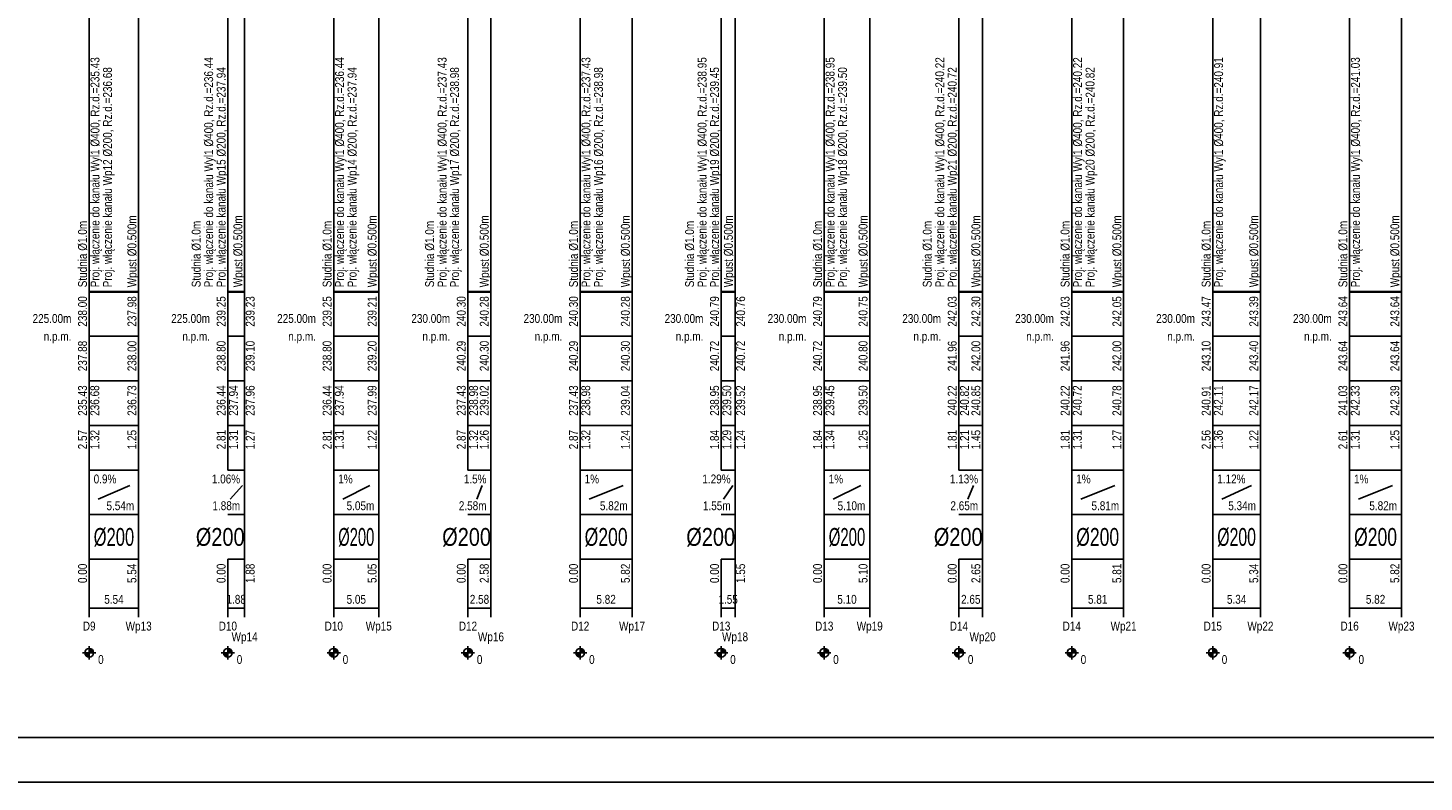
# Model space of a CAD drawing. Header units: metres. Extents: x 0 to 2625, y -705 to 306.
# Tile 29 of 34: x 1912 to 2225, y -10 to 159. Entities that reach past the tile are written whole.
import ezdxf
from ezdxf.enums import TextEntityAlignment as Align

# ---------------------------------------------------------------- set-up
doc = ezdxf.new("R2010")
doc.units = ezdxf.units.M
doc.header["$LTSCALE"] = 0.2
for name, color, linetype in [('Liczby', 7, 'CONTINUOUS'), ('Linie_tabeli', 7, 'CONTINUOUS'), ('Opis_PZ', 7, 'CONTINUOUS'), ('Opis_wl', 7, 'CONTINUOUS'), ('warstwa_nr_0', 8, 'CONTINUOUS')]:
    doc.layers.add(name, color=color, linetype=linetype)
doc.styles.get("Standard").update_dxf_attribs({"font": 'arial.ttf'})

msp = doc.modelspace()

# ---------------------------------------------------------------- linework, layer by layer
at = {"layer": 'Liczby'}
for p, q in [((1923.7607, 19), (1926.7607, 19)), ((1924.2631, 18.9302), (1926.2583, 19.0698)), ((1924.2704, 18.8608), (1926.251, 19.1392)), ((1924.2826, 18.7921), (1926.2388, 19.2079)), ((1924.2994, 18.7244), (1926.222, 19.2756)), ((1924.321, 18.658), (1926.2004, 19.342)), ((1924.3472, 18.5933), (1926.1742, 19.4067)), ((1924.3778, 18.5305), (1926.1436, 19.4695)), ((1924.4127, 18.4701), (1926.1087, 19.5299)), ((1924.4517, 18.4122), (1926.0697, 19.5878)), ((1924.4947, 18.3572), (1926.0267, 19.6428)), ((1924.5414, 18.3053), (1925.98, 19.6947)), ((1924.5916, 18.2569), (1925.9298, 19.7431)), ((1924.645, 18.212), (1925.8764, 19.788)), ((1924.7015, 18.171), (1925.8199, 19.829)), ((1924.7607, 18.134), (1925.7607, 19.866)), ((1924.8223, 18.1012), (1925.6991, 19.8988)), ((1924.8861, 18.0728), (1925.6353, 19.9272)), ((1924.9517, 18.0489), (1925.5697, 19.9511)), ((1925.0188, 18.0297), (1925.5026, 19.9703)), ((1925.0871, 18.0152), (1925.4343, 19.9848)), ((1925.1562, 18.0055), (1925.3652, 19.9945)), ((1925.2258, 18.0006), (1925.2956, 19.9994)), ((1925.2607, 20.5), (1925.2607, 17.5)), ((1954.8485, 19), (1957.8485, 19)), ((1955.3509, 18.9302), (1957.3461, 19.0698)), ((1955.3582, 18.8608), (1957.3388, 19.1392)), ((1955.3704, 18.7921), (1957.3266, 19.2079)), ((1955.3872, 18.7244), (1957.3098, 19.2756)), ((1955.4088, 18.658), (1957.2882, 19.342)), ((1955.435, 18.5933), (1957.262, 19.4067)), ((1955.4656, 18.5305), (1957.2314, 19.4695)), ((1955.5005, 18.4701), (1957.1965, 19.5299)), ((1955.5395, 18.4122), (1957.1575, 19.5878)), ((1955.5825, 18.3572), (1957.1145, 19.6428)), ((1955.6292, 18.3053), (1957.0678, 19.6947)), ((1955.6794, 18.2569), (1957.0176, 19.7431)), ((1955.7328, 18.212), (1956.9642, 19.788)), ((1955.7893, 18.171), (1956.9077, 19.829)), ((1955.8485, 18.134), (1956.8485, 19.866)), ((1955.9101, 18.1012), (1956.7869, 19.8988)), ((1955.9739, 18.0728), (1956.7231, 19.9272)), ((1956.0395, 18.0489), (1956.6575, 19.9511)), ((1956.1066, 18.0297), (1956.5904, 19.9703)), ((1956.1749, 18.0152), (1956.5221, 19.9848)), ((1956.244, 18.0055), (1956.453, 19.9945)), ((1956.3136, 18.0006), (1956.3834, 19.9994)), ((1956.3485, 20.5), (1956.3485, 17.5)), ((1978.6064, 19), (1981.6064, 19)), ((1979.1088, 18.9302), (1981.104, 19.0698)), ((1979.1161, 18.8608), (1981.0967, 19.1392)), ((1979.1283, 18.7921), (1981.0845, 19.2079)), ((1979.1451, 18.7244), (1981.0677, 19.2756)), ((1979.1667, 18.658), (1981.0461, 19.342)), ((1979.1929, 18.5933), (1981.0199, 19.4067)), ((1979.2235, 18.5305), (1980.9893, 19.4695)), ((1979.2584, 18.4701), (1980.9544, 19.5299)), ((1979.2974, 18.4122), (1980.9154, 19.5878)), ((1979.3404, 18.3572), (1980.8724, 19.6428)), ((1979.3871, 18.3053), (1980.8257, 19.6947)), ((1979.4373, 18.2569), (1980.7755, 19.7431)), ((1979.4907, 18.212), (1980.7221, 19.788)), ((1979.5472, 18.171), (1980.6656, 19.829)), ((1979.6064, 18.134), (1980.6064, 19.866)), ((1979.668, 18.1012), (1980.5448, 19.8988)), ((1979.7318, 18.0728), (1980.481, 19.9272)), ((1979.7974, 18.0489), (1980.4154, 19.9511)), ((1979.8645, 18.0297), (1980.3483, 19.9703)), ((1979.9328, 18.0152), (1980.28, 19.9848)), ((1980.0019, 18.0055), (1980.2109, 19.9945)), ((1980.0715, 18.0006), (1980.1413, 19.9994)), ((1980.1064, 20.5), (1980.1064, 17.5)), ((2008.6991, 19), (2011.6991, 19)), ((2009.2015, 18.9302), (2011.1967, 19.0698)), ((2009.2088, 18.8608), (2011.1894, 19.1392)), ((2009.221, 18.7921), (2011.1772, 19.2079)), ((2009.2378, 18.7244), (2011.1604, 19.2756)), ((2009.2594, 18.658), (2011.1388, 19.342)), ((2009.2856, 18.5933), (2011.1126, 19.4067)), ((2009.3162, 18.5305), (2011.082, 19.4695)), ((2009.3511, 18.4701), (2011.0471, 19.5299)), ((2009.3901, 18.4122), (2011.0081, 19.5878)), ((2009.4331, 18.3572), (2010.9651, 19.6428)), ((2009.4798, 18.3053), (2010.9184, 19.6947)), ((2009.53, 18.2569), (2010.8682, 19.7431)), ((2009.5834, 18.212), (2010.8148, 19.788)), ((2009.6399, 18.171), (2010.7583, 19.829)), ((2009.6991, 18.134), (2010.6991, 19.866)), ((2009.7607, 18.1012), (2010.6375, 19.8988)), ((2009.8245, 18.0728), (2010.5737, 19.9272)), ((2009.8901, 18.0489), (2010.5081, 19.9511)), ((2009.9572, 18.0297), (2010.441, 19.9703)), ((2010.0255, 18.0152), (2010.3727, 19.9848)), ((2010.0946, 18.0055), (2010.3036, 19.9945)), ((2010.1642, 18.0006), (2010.234, 19.9994)), ((2010.1991, 20.5), (2010.1991, 17.5)), ((2033.8619, 19), (2036.8619, 19)), ((2034.3643, 18.9302), (2036.3595, 19.0698)), ((2034.3716, 18.8608), (2036.3522, 19.1392)), ((2034.3838, 18.7921), (2036.34, 19.2079)), ((2034.4006, 18.7244), (2036.3232, 19.2756)), ((2034.4222, 18.658), (2036.3016, 19.342)), ((2034.4484, 18.5933), (2036.2754, 19.4067)), ((2034.479, 18.5305), (2036.2448, 19.4695)), ((2034.5139, 18.4701), (2036.2099, 19.5299)), ((2034.5529, 18.4122), (2036.1709, 19.5878)), ((2034.5959, 18.3572), (2036.1279, 19.6428)), ((2034.6426, 18.3053), (2036.0812, 19.6947)), ((2034.6928, 18.2569), (2036.031, 19.7431)), ((2034.7462, 18.212), (2035.9776, 19.788)), ((2034.8027, 18.171), (2035.9211, 19.829)), ((2034.8619, 18.134), (2035.8619, 19.866)), ((2034.9235, 18.1012), (2035.8003, 19.8988)), ((2034.9873, 18.0728), (2035.7365, 19.9272)), ((2035.0529, 18.0489), (2035.6709, 19.9511)), ((2035.12, 18.0297), (2035.6038, 19.9703)), ((2035.1883, 18.0152), (2035.5355, 19.9848)), ((2035.2574, 18.0055), (2035.4664, 19.9945)), ((2035.327, 18.0006), (2035.3968, 19.9994)), ((2035.3619, 20.5), (2035.3619, 17.5)), ((2065.4994, 19), (2068.4994, 19)), ((2066.0018, 18.9302), (2067.997, 19.0698)), ((2066.0091, 18.8608), (2067.9897, 19.1392)), ((2066.0213, 18.7921), (2067.9775, 19.2079)), ((2066.0381, 18.7244), (2067.9607, 19.2756)), ((2066.0597, 18.658), (2067.9391, 19.342)), ((2066.0859, 18.5933), (2067.9129, 19.4067)), ((2066.1165, 18.5305), (2067.8823, 19.4695)), ((2066.1514, 18.4701), (2067.8474, 19.5299)), ((2066.1904, 18.4122), (2067.8084, 19.5878)), ((2066.2334, 18.3572), (2067.7654, 19.6428)), ((2066.2801, 18.3053), (2067.7187, 19.6947)), ((2066.3303, 18.2569), (2067.6685, 19.7431)), ((2066.3837, 18.212), (2067.6151, 19.788)), ((2066.4402, 18.171), (2067.5586, 19.829)), ((2066.4994, 18.134), (2067.4994, 19.866)), ((2066.561, 18.1012), (2067.4378, 19.8988)), ((2066.6248, 18.0728), (2067.374, 19.9272)), ((2066.6904, 18.0489), (2067.3084, 19.9511)), ((2066.7575, 18.0297), (2067.2413, 19.9703)), ((2066.8258, 18.0152), (2067.173, 19.9848)), ((2066.8949, 18.0055), (2067.1039, 19.9945)), ((2066.9645, 18.0006), (2067.0343, 19.9994)), ((2066.9994, 20.5), (2066.9994, 17.5)), ((2088.6004, 19), (2091.6004, 19)), ((2089.1028, 18.9302), (2091.098, 19.0698)), ((2089.1101, 18.8608), (2091.0907, 19.1392)), ((2089.1223, 18.7921), (2091.0785, 19.2079)), ((2089.1391, 18.7244), (2091.0617, 19.2756)), ((2089.1607, 18.658), (2091.0401, 19.342)), ((2089.1869, 18.5933), (2091.0139, 19.4067)), ((2089.2175, 18.5305), (2090.9833, 19.4695)), ((2089.2524, 18.4701), (2090.9484, 19.5299)), ((2089.2914, 18.4122), (2090.9094, 19.5878)), ((2089.3344, 18.3572), (2090.8664, 19.6428)), ((2089.3811, 18.3053), (2090.8197, 19.6947)), ((2089.4313, 18.2569), (2090.7695, 19.7431)), ((2089.4847, 18.212), (2090.7161, 19.788)), ((2089.5412, 18.171), (2090.6596, 19.829)), ((2089.6004, 18.134), (2090.6004, 19.866)), ((2089.662, 18.1012), (2090.5388, 19.8988)), ((2089.7258, 18.0728), (2090.475, 19.9272)), ((2089.7914, 18.0489), (2090.4094, 19.9511)), ((2089.8585, 18.0297), (2090.3423, 19.9703)), ((2089.9268, 18.0152), (2090.274, 19.9848)), ((2089.9959, 18.0055), (2090.2049, 19.9945)), ((2090.0655, 18.0006), (2090.1353, 19.9994)), ((2090.1004, 20.5), (2090.1004, 17.5)), ((2118.7992, 19), (2121.7992, 19)), ((2119.3016, 18.9302), (2121.2968, 19.0698)), ((2119.3089, 18.8608), (2121.2895, 19.1392)), ((2119.3211, 18.7921), (2121.2773, 19.2079)), ((2119.3379, 18.7244), (2121.2605, 19.2756)), ((2119.3595, 18.658), (2121.2389, 19.342)), ((2119.3857, 18.5933), (2121.2127, 19.4067)), ((2119.4163, 18.5305), (2121.1821, 19.4695)), ((2119.4512, 18.4701), (2121.1472, 19.5299)), ((2119.4902, 18.4122), (2121.1082, 19.5878)), ((2119.5332, 18.3572), (2121.0652, 19.6428)), ((2119.5799, 18.3053), (2121.0185, 19.6947)), ((2119.6301, 18.2569), (2120.9683, 19.7431)), ((2119.6835, 18.212), (2120.9149, 19.788)), ((2119.74, 18.171), (2120.8584, 19.829)), ((2119.7992, 18.134), (2120.7992, 19.866)), ((2119.8608, 18.1012), (2120.7376, 19.8988)), ((2119.9246, 18.0728), (2120.6738, 19.9272)), ((2119.9902, 18.0489), (2120.6082, 19.9511)), ((2120.0573, 18.0297), (2120.5411, 19.9703)), ((2120.1256, 18.0152), (2120.4728, 19.9848)), ((2120.1947, 18.0055), (2120.4037, 19.9945)), ((2120.2643, 18.0006), (2120.3341, 19.9994)), ((2120.2992, 20.5), (2120.2992, 17.5)), ((2144.1058, 19), (2147.1058, 19)), ((2144.6082, 18.9302), (2146.6034, 19.0698)), ((2144.6155, 18.8608), (2146.5961, 19.1392)), ((2144.6277, 18.7921), (2146.5839, 19.2079)), ((2144.6445, 18.7244), (2146.5671, 19.2756)), ((2144.6661, 18.658), (2146.5455, 19.342)), ((2144.6923, 18.5933), (2146.5193, 19.4067)), ((2144.7229, 18.5305), (2146.4887, 19.4695)), ((2144.7578, 18.4701), (2146.4538, 19.5299)), ((2144.7968, 18.4122), (2146.4148, 19.5878)), ((2144.8398, 18.3572), (2146.3718, 19.6428)), ((2144.8865, 18.3053), (2146.3251, 19.6947)), ((2144.9367, 18.2569), (2146.2749, 19.7431)), ((2144.9901, 18.212), (2146.2215, 19.788)), ((2145.0466, 18.171), (2146.165, 19.829)), ((2145.1058, 18.134), (2146.1058, 19.866)), ((2145.1674, 18.1012), (2146.0442, 19.8988)), ((2145.2312, 18.0728), (2145.9804, 19.9272)), ((2145.2968, 18.0489), (2145.9148, 19.9511)), ((2145.3639, 18.0297), (2145.8477, 19.9703)), ((2145.4322, 18.0152), (2145.7794, 19.9848)), ((2145.5013, 18.0055), (2145.7103, 19.9945)), ((2145.5709, 18.0006), (2145.6407, 19.9994)), ((2145.6058, 20.5), (2145.6058, 17.5)), ((2175.7337, 19), (2178.7337, 19)), ((2176.2361, 18.9302), (2178.2313, 19.0698)), ((2176.2434, 18.8608), (2178.224, 19.1392)), ((2176.2556, 18.7921), (2178.2118, 19.2079)), ((2176.2724, 18.7244), (2178.195, 19.2756)), ((2176.294, 18.658), (2178.1734, 19.342)), ((2176.3202, 18.5933), (2178.1472, 19.4067)), ((2176.3508, 18.5305), (2178.1166, 19.4695)), ((2176.3857, 18.4701), (2178.0817, 19.5299)), ((2176.4247, 18.4122), (2178.0427, 19.5878)), ((2176.4677, 18.3572), (2177.9997, 19.6428)), ((2176.5144, 18.3053), (2177.953, 19.6947)), ((2176.5646, 18.2569), (2177.9028, 19.7431)), ((2176.618, 18.212), (2177.8494, 19.788)), ((2176.6745, 18.171), (2177.7929, 19.829)), ((2176.7337, 18.134), (2177.7337, 19.866)), ((2176.7953, 18.1012), (2177.6721, 19.8988)), ((2176.8591, 18.0728), (2177.6083, 19.9272)), ((2176.9247, 18.0489), (2177.5427, 19.9511)), ((2176.9918, 18.0297), (2177.4756, 19.9703)), ((2177.0601, 18.0152), (2177.4073, 19.9848)), ((2177.1292, 18.0055), (2177.3382, 19.9945)), ((2177.1988, 18.0006), (2177.2686, 19.9994)), ((2177.2337, 20.5), (2177.2337, 17.5)), ((2206.4127, 19), (2209.4127, 19)), ((2206.9151, 18.9302), (2208.9103, 19.0698)), ((2206.9224, 18.8608), (2208.903, 19.1392)), ((2206.9346, 18.7921), (2208.8908, 19.2079)), ((2206.9514, 18.7244), (2208.874, 19.2756)), ((2206.973, 18.658), (2208.8524, 19.342)), ((2206.9992, 18.5933), (2208.8262, 19.4067)), ((2207.0298, 18.5305), (2208.7956, 19.4695)), ((2207.0647, 18.4701), (2208.7607, 19.5299)), ((2207.1037, 18.4122), (2208.7217, 19.5878)), ((2207.1467, 18.3572), (2208.6787, 19.6428)), ((2207.1934, 18.3053), (2208.632, 19.6947)), ((2207.2436, 18.2569), (2208.5818, 19.7431)), ((2207.297, 18.212), (2208.5284, 19.788)), ((2207.3535, 18.171), (2208.4719, 19.829)), ((2207.4127, 18.134), (2208.4127, 19.866)), ((2207.4743, 18.1012), (2208.3511, 19.8988)), ((2207.5381, 18.0728), (2208.2873, 19.9272)), ((2207.6037, 18.0489), (2208.2217, 19.9511)), ((2207.6708, 18.0297), (2208.1546, 19.9703)), ((2207.7391, 18.0152), (2208.0863, 19.9848)), ((2207.8082, 18.0055), (2208.0172, 19.9945)), ((2207.8778, 18.0006), (2207.9476, 19.9994)), ((2207.9127, 20.5), (2207.9127, 17.5))]:
    msp.add_line(p, q, dxfattribs=at)
for centre in [(1925.2607, 19), (1956.3485, 19), (1980.1064, 19), (2010.1991, 19), (2035.3619, 19), (2066.9994, 19), (2090.1004, 19), (2120.2992, 19), (2145.6058, 19), (2177.2337, 19), (2207.9127, 19)]:
    msp.add_circle(centre, 1, dxfattribs=at)
at = {"layer": 'Linie_tabeli'}
for p, q in [((1925.2607, 100), (1925.2607, 90)), ((1925.2607, 100), (1925.2607, 29)), ((1936.3485, 100), (1936.3485, 90)), ((1936.3485, 100), (1936.3485, 29)), ((1956.3485, 100), (1956.3485, 90)), ((1956.3485, 100), (1956.3485, 60)), ((1960.1064, 100), (1960.1064, 90)), ((1960.1064, 100), (1960.1064, 29)), ((1980.1064, 100), (1980.1064, 90)), ((1980.1064, 100), (1980.1064, 29)), ((1990.1991, 100), (1990.1991, 90)), ((1990.1991, 100), (1990.1991, 29)), ((2010.1991, 100), (2010.1991, 90)), ((2010.1991, 100), (2010.1991, 60)), ((2015.3619, 100), (2015.3619, 90)), ((2015.3619, 100), (2015.3619, 29)), ((2035.3619, 100), (2035.3619, 90)), ((2035.3619, 100), (2035.3619, 29)), ((2046.9994, 100), (2046.9994, 90)), ((2046.9994, 100), (2046.9994, 29)), ((2066.9994, 100), (2066.9994, 90)), ((2066.9994, 100), (2066.9994, 60)), ((2070.1004, 100), (2070.1004, 90)), ((2070.1004, 100), (2070.1004, 29)), ((2090.1004, 100), (2090.1004, 90)), ((2090.1004, 100), (2090.1004, 29)), ((2100.2992, 100), (2100.2992, 90)), ((2100.2992, 100), (2100.2992, 29)), ((2120.2992, 100), (2120.2992, 90)), ((2120.2992, 100), (2120.2992, 60)), ((2125.6058, 100), (2125.6058, 90)), ((2125.6058, 100), (2125.6058, 29)), ((2145.6058, 100), (2145.6058, 90)), ((2145.6058, 100), (2145.6058, 29)), ((2157.2337, 100), (2157.2337, 90)), ((2157.2337, 100), (2157.2337, 29)), ((2177.2337, 100), (2177.2337, 90)), ((2177.2337, 100), (2177.2337, 29)), ((2187.9127, 100), (2187.9127, 90)), ((2187.9127, 100), (2187.9127, 29)), ((2207.9127, 100), (2207.9127, 90)), ((2207.9127, 100), (2207.9127, 29)), ((2219.5518, 100), (2219.5518, 90)), ((2219.5518, 100), (2219.5518, 29)), ((1925.2607, 90), (1936.3485, 90)), ((1925.2607, 90), (1925.2607, 60)), ((1936.3485, 90), (1936.3485, 60)), ((1956.3485, 90), (1960.1064, 90)), ((1956.3485, 90), (1956.3485, 60)), ((1960.1064, 90), (1960.1064, 60)), ((1980.1064, 90), (1990.1991, 90)), ((1980.1064, 90), (1980.1064, 60)), ((1990.1991, 90), (1990.1991, 60)), ((2010.1991, 90), (2015.3619, 90)), ((2010.1991, 90), (2010.1991, 60)), ((2015.3619, 90), (2015.3619, 60)), ((2035.3619, 90), (2046.9994, 90)), ((2035.3619, 90), (2035.3619, 60)), ((2046.9994, 90), (2046.9994, 60)), ((2066.9994, 90), (2070.1004, 90)), ((2066.9994, 90), (2066.9994, 60)), ((2070.1004, 90), (2070.1004, 60)), ((2090.1004, 90), (2100.2992, 90)), ((2090.1004, 90), (2090.1004, 60)), ((2100.2992, 90), (2100.2992, 60)), ((2120.2992, 90), (2125.6058, 90)), ((2120.2992, 90), (2120.2992, 60)), ((2125.6058, 90), (2125.6058, 60)), ((2145.6058, 90), (2157.2337, 90)), ((2145.6058, 90), (2145.6058, 60)), ((2157.2337, 90), (2157.2337, 60)), ((2177.2337, 90), (2187.9127, 90)), ((2177.2337, 90), (2177.2337, 60)), ((2187.9127, 90), (2187.9127, 60)), ((2207.9127, 90), (2219.5518, 90)), ((2207.9127, 90), (2207.9127, 60)), ((2219.5518, 90), (2219.5518, 60)), ((1925.2607, 80), (1936.3485, 80)), ((1956.3485, 80), (1960.1064, 80)), ((1980.1064, 80), (1990.1991, 80)), ((2010.1991, 80), (2015.3619, 80)), ((2035.3619, 80), (2046.9994, 80)), ((2066.9994, 80), (2070.1004, 80)), ((2090.1004, 80), (2100.2992, 80)), ((2120.2992, 80), (2125.6058, 80)), ((2145.6058, 80), (2157.2337, 80)), ((2177.2337, 80), (2187.9127, 80)), ((2207.9127, 80), (2219.5518, 80)), ((1925.2607, 70), (1936.3485, 70)), ((1956.3485, 70), (1960.1064, 70)), ((1980.1064, 70), (1990.1991, 70)), ((2010.1991, 70), (2015.3619, 70)), ((2035.3619, 70), (2046.9994, 70)), ((2066.9994, 70), (2070.1004, 70)), ((2090.1004, 70), (2100.2992, 70)), ((2120.2992, 70), (2125.6058, 70)), ((2145.6058, 70), (2157.2337, 70)), ((2177.2337, 70), (2187.9127, 70)), ((2207.9127, 70), (2219.5518, 70)), ((1925.2607, 60), (1936.3485, 60)), ((1925.2607, 60), (1925.2607, 50)), ((1936.3485, 60), (1936.3485, 50)), ((1956.3485, 60), (1960.1064, 60)), ((1980.1064, 60), (1990.1991, 60)), ((1980.1064, 60), (1980.1064, 50)), ((1990.1991, 60), (1990.1991, 50)), ((2010.1991, 60), (2015.3619, 60)), ((2035.3619, 60), (2046.9994, 60)), ((2035.3619, 60), (2035.3619, 50)), ((2046.9994, 60), (2046.9994, 50)), ((2066.9994, 60), (2070.1004, 60)), ((2090.1004, 60), (2100.2992, 60)), ((2090.1004, 60), (2090.1004, 50)), ((2100.2992, 60), (2100.2992, 50)), ((2120.2992, 60), (2125.6058, 60)), ((2145.6058, 60), (2157.2337, 60)), ((2145.6058, 60), (2145.6058, 50)), ((2157.2337, 60), (2157.2337, 50)), ((2177.2337, 60), (2187.9127, 60)), ((2177.2337, 60), (2177.2337, 50)), ((2187.9127, 60), (2187.9127, 50)), ((2207.9127, 60), (2219.5518, 60)), ((2207.9127, 60), (2207.9127, 50)), ((2219.5518, 60), (2219.5518, 50)), ((1927.2607, 53.5), (1934.3485, 56.5)), ((1956.8485, 53.5), (1959.6064, 56.5)), ((1982.1064, 53.5), (1988.1991, 56.5)), ((2012.1991, 53.5), (2013.3619, 56.5)), ((2037.3619, 53.5), (2044.9994, 56.5)), ((2067.4994, 53.5), (2069.6004, 56.5)), ((2092.1004, 53.5), (2098.2992, 56.5)), ((2122.2992, 53.5), (2123.6058, 56.5)), ((2147.6058, 53.5), (2155.2337, 56.5)), ((2179.2337, 53.5), (2185.9127, 56.5)), ((2209.9127, 53.5), (2217.5518, 56.5)), ((1925.2607, 50), (1936.3485, 50)), ((1936.3485, 50), (1936.3485, 40)), ((1956.3485, 50), (1960.1064, 50)), ((1960.1064, 50), (1960.1064, 40)), ((1980.1064, 50), (1990.1991, 50)), ((1990.1991, 50), (1990.1991, 40)), ((2010.1991, 50), (2015.3619, 50)), ((2015.3619, 50), (2015.3619, 40)), ((2035.3619, 50), (2046.9994, 50)), ((2046.9994, 50), (2046.9994, 40)), ((2066.9994, 50), (2070.1004, 50)), ((2070.1004, 50), (2070.1004, 40)), ((2090.1004, 50), (2100.2992, 50)), ((2100.2992, 50), (2100.2992, 40)), ((2120.2992, 50), (2125.6058, 50)), ((2125.6058, 50), (2125.6058, 40)), ((2145.6058, 50), (2157.2337, 50)), ((2157.2337, 50), (2157.2337, 40)), ((2177.2337, 50), (2187.9127, 50)), ((2187.9127, 50), (2187.9127, 40)), ((2207.9127, 50), (2219.5518, 50)), ((2219.5518, 50), (2219.5518, 40)), ((1925.2607, 40), (1936.3485, 40)), ((1925.2607, 40), (1925.2607, 27)), ((1936.3485, 40), (1936.3485, 27)), ((1956.3485, 40), (1960.1064, 40)), ((1956.3485, 40), (1956.3485, 27)), ((1956.3485, 40), (1956.3485, 29)), ((1960.1064, 40), (1960.1064, 27)), ((1980.1064, 40), (1990.1991, 40)), ((1980.1064, 40), (1980.1064, 27)), ((1990.1991, 40), (1990.1991, 27)), ((2010.1991, 40), (2015.3619, 40)), ((2010.1991, 40), (2010.1991, 27)), ((2010.1991, 40), (2010.1991, 29)), ((2015.3619, 40), (2015.3619, 27)), ((2035.3619, 40), (2046.9994, 40)), ((2035.3619, 40), (2035.3619, 27)), ((2046.9994, 40), (2046.9994, 27)), ((2066.9994, 40), (2070.1004, 40)), ((2066.9994, 40), (2066.9994, 27)), ((2066.9994, 40), (2066.9994, 29)), ((2070.1004, 40), (2070.1004, 27)), ((2090.1004, 40), (2100.2992, 40)), ((2090.1004, 40), (2090.1004, 27)), ((2100.2992, 40), (2100.2992, 27)), ((2120.2992, 40), (2125.6058, 40)), ((2120.2992, 40), (2120.2992, 27)), ((2120.2992, 40), (2120.2992, 29)), ((2125.6058, 40), (2125.6058, 27)), ((2145.6058, 40), (2157.2337, 40)), ((2145.6058, 40), (2145.6058, 27)), ((2157.2337, 40), (2157.2337, 27)), ((2177.2337, 40), (2187.9127, 40)), ((2177.2337, 40), (2177.2337, 27)), ((2187.9127, 40), (2187.9127, 27)), ((2207.9127, 40), (2219.5518, 40)), ((2207.9127, 40), (2207.9127, 27)), ((2219.5518, 40), (2219.5518, 27)), ((1925.2607, 29), (1936.3485, 29)), ((1956.3485, 29), (1960.1064, 29)), ((1980.1064, 29), (1990.1991, 29)), ((2010.1991, 29), (2015.3619, 29)), ((2035.3619, 29), (2046.9994, 29)), ((2066.9994, 29), (2070.1004, 29)), ((2090.1004, 29), (2100.2992, 29)), ((2120.2992, 29), (2125.6058, 29)), ((2145.6058, 29), (2157.2337, 29)), ((2177.2337, 29), (2187.9127, 29)), ((2207.9127, 29), (2219.5518, 29))]:
    msp.add_line(p, q, dxfattribs=at)
msp.add_lwpolyline([(30, 0), (2615.2962, 0), (2615.2962, 277), (30, 277)], close=True, dxfattribs=at)
for points in [[(1960.1064, 100), (1960.1064, 220.625)], [(1990.1991, 100), (1990.1991, 220.9304)], [(1956.3485, 100), (1956.3485, 213.3008)], [(1980.1064, 100), (1980.1064, 213.3008)], [(2219.5518, 100), (2219.5518, 214.8578)], [(2187.9127, 100), (2187.9127, 212.7465)], [(1936.3485, 100), (1936.3485, 208.2609)], [(2177.2337, 100), (2177.2337, 208.0735)], [(2207.9127, 100), (2207.9127, 209.2259)], [(1925.2607, 100), (1925.2607, 203.1369)], [(2120.2992, 100), (2120.2992, 201.1195)], [(2145.6058, 100), (2145.6058, 201.1195)], [(2125.6058, 100), (2125.6058, 199.5373)], [(2157.2337, 100), (2157.2337, 198.8189)], [(2066.9994, 100), (2066.9994, 188.3278)], [(2090.1004, 100), (2090.1004, 188.3278)], [(2070.1004, 100), (2070.1004, 186.1528)], [(2100.2992, 100), (2100.2992, 185.9628)], [(2015.3619, 100), (2015.3619, 181.1652)], [(2046.9994, 100), (2046.9994, 181.3598)], [(2010.1991, 100), (2010.1991, 173.1529)], [(2035.3619, 100), (2035.3619, 173.1529)]]:
    msp.add_lwpolyline(points, dxfattribs=at)
for points in [[(1925.2607, 100, 0.5, 0.5, 0), (1936.3485, 100, 0.5, 0.5, 0)], [(1956.3485, 100, 0.5, 0.5, 0), (1960.1064, 100, 0.5, 0.5, 0)], [(1980.1064, 100, 0.5, 0.5, 0), (1990.1991, 100, 0.5, 0.5, 0)], [(2010.1991, 100, 0.5, 0.5, 0), (2015.3619, 100, 0.5, 0.5, 0)], [(2035.3619, 100, 0.5, 0.5, 0), (2046.9994, 100, 0.5, 0.5, 0)], [(2066.9994, 100, 0.5, 0.5, 0), (2070.1004, 100, 0.5, 0.5, 0)], [(2090.1004, 100, 0.5, 0.5, 0), (2100.2992, 100, 0.5, 0.5, 0)], [(2120.2992, 100, 0.5, 0.5, 0), (2125.6058, 100, 0.5, 0.5, 0)], [(2145.6058, 100, 0.5, 0.5, 0), (2157.2337, 100, 0.5, 0.5, 0)], [(2177.2337, 100, 0.5, 0.5, 0), (2187.9127, 100, 0.5, 0.5, 0)], [(2207.9127, 100, 0.5, 0.5, 0), (2219.5518, 100, 0.5, 0.5, 0)]]:
    msp.add_lwpolyline(points, format="xyseb", dxfattribs=at)
at = {"layer": 'warstwa_nr_0'}
msp.add_lwpolyline([(0, -10), (2625.2962, -10), (2625.2962, 287), (0, 287)], close=True, dxfattribs=at)

# ---------------------------------------------------------------- texts
at = {"layer": 'Liczby', "width": 0.8}
for s, p in [('238.00', (1924.7607, 99)), ('237.98', (1935.8485, 99)), ('239.25', (1955.8485, 99)), ('239.23', (1962.3564, 99)), ('239.25', (1979.6064, 99)), ('239.21', (1989.6991, 99)), ('240.30', (2009.6991, 99)), ('240.28', (2014.8619, 99)), ('240.30', (2034.8619, 99)), ('240.28', (2046.4994, 99)), ('240.79', (2066.4994, 99)), ('240.76', (2072.3504, 99)), ('240.79', (2089.6004, 99)), ('240.75', (2099.7992, 99)), ('242.03', (2119.7992, 99)), ('242.30', (2125.1058, 99)), ('242.03', (2145.1058, 99)), ('242.05', (2156.7337, 99)), ('243.47', (2176.7337, 99)), ('243.39', (2187.4127, 99)), ('243.64', (2207.4127, 99)), ('243.64', (2219.0518, 99)), ('237.88', (1924.7607, 89)), ('238.00', (1935.8485, 89)), ('238.80', (1955.8485, 89)), ('239.10', (1962.3564, 89)), ('238.80', (1979.6064, 89)), ('239.20', (1989.6991, 89)), ('240.29', (2009.6991, 89)), ('240.30', (2014.8619, 89)), ('240.29', (2034.8619, 89)), ('240.30', (2046.4994, 89)), ('240.72', (2066.4994, 89)), ('240.72', (2072.3504, 89)), ('240.72', (2089.6004, 89)), ('240.80', (2099.7992, 89)), ('241.96', (2119.7992, 89)), ('242.00', (2125.1058, 89)), ('241.96', (2145.1058, 89)), ('242.00', (2156.7337, 89)), ('243.10', (2176.7337, 89)), ('243.40', (2187.4127, 89)), ('243.64', (2207.4127, 89)), ('243.64', (2219.0518, 89)), ('235.43', (1924.7607, 79)), ('236.68', (1927.5107, 79)), ('236.73', (1935.8485, 79)), ('236.44', (1955.8485, 79)), ('237.94', (1958.5985, 79)), ('237.96', (1962.3564, 79)), ('236.44', (1979.6064, 79)), ('237.94', (1982.3564, 79)), ('237.99', (1989.6991, 79)), ('237.43', (2009.6991, 79)), ('238.98', (2012.4491, 79)), ('239.02', (2014.8619, 79)), ('237.43', (2034.8619, 79)), ('238.98', (2037.6119, 79)), ('239.04', (2046.4994, 79)), ('238.95', (2066.4994, 79)), ('239.50', (2069.2494, 79)), ('239.52', (2072.3504, 79)), ('238.95', (2089.6004, 79)), ('239.45', (2092.3504, 79)), ('239.50', (2099.7992, 79)), ('240.22', (2119.7992, 79)), ('240.82', (2122.5492, 79)), ('240.85', (2125.1058, 79)), ('240.22', (2145.1058, 79)), ('240.72', (2147.8558, 79)), ('240.78', (2156.7337, 79)), ('240.91', (2176.7337, 79)), ('242.11', (2179.4837, 79)), ('242.17', (2187.4127, 79)), ('241.03', (2207.4127, 79)), ('242.33', (2210.1627, 79)), ('242.39', (2219.0518, 79)), ('2.57', (1924.7607, 69)), ('1.32', (1927.5107, 69)), ('1.25', (1935.8485, 69)), ('1.27', (1962.3564, 69)), ('1.22', (1989.6991, 69)), ('2.87', (2009.6991, 69)), ('1.32', (2012.4491, 69)), ('1.26', (2014.8619, 69)), ('2.87', (2034.8619, 69)), ('1.32', (2037.6119, 69)), ('1.24', (2046.4994, 69)), ('1.84', (2066.4994, 69)), ('1.29', (2069.2494, 69)), ('1.24', (2072.3504, 69)), ('1.84', (2089.6004, 69)), ('1.34', (2092.3504, 69)), ('1.25', (2099.7992, 69)), ('1.45', (2125.1058, 69)), ('1.27', (2156.7337, 69)), ('2.56', (2176.7337, 69)), ('1.36', (2179.4837, 69)), ('1.22', (2187.4127, 69)), ('1.25', (2219.0518, 69)), ('2.81', (1955.8485, 69)), ('1.31', (1958.5985, 69)), ('2.81', (1979.6064, 69)), ('1.31', (1982.3564, 69)), ('1.81', (2119.7992, 69)), ('1.21', (2122.5492, 69)), ('1.81', (2145.1058, 69)), ('1.31', (2147.8558, 69)), ('2.61', (2207.4127, 69)), ('1.31', (2210.1627, 69)), ('0.00', (1924.7607, 39)), ('5.54', (1935.8485, 39)), ('0.00', (1955.8485, 39)), ('1.88', (1962.3564, 39)), ('0.00', (1979.6064, 39)), ('5.05', (1989.6991, 39)), ('0.00', (2009.6991, 39)), ('2.58', (2014.8619, 39)), ('0.00', (2034.8619, 39)), ('5.82', (2046.4994, 39)), ('0.00', (2066.4994, 39)), ('1.55', (2072.3504, 39)), ('0.00', (2089.6004, 39)), ('5.10', (2099.7992, 39)), ('0.00', (2119.7992, 39)), ('2.65', (2125.1058, 39)), ('0.00', (2145.1058, 39)), ('5.81', (2156.7337, 39)), ('0.00', (2176.7337, 39)), ('5.34', (2187.4127, 39)), ('0.00', (2207.4127, 39)), ('5.82', (2219.0518, 39))]:
    msp.add_text(s, height=2, rotation=90, dxfattribs=at).set_placement(p, align=Align.RIGHT)
for s, p in [('0.9%', (1926.2607, 57)), ('1%', (1981.1064, 57)), ('1%', (2036.3619, 57)), ('1%', (2091.1004, 57)), ('1%', (2146.6058, 57)), ('1.12%', (2178.2337, 57)), ('1%', (2208.9127, 57)), ('0', (1927.2607, 16.5)), ('0', (1958.3485, 16.5)), ('0', (1982.1064, 16.5)), ('0', (2012.1991, 16.5)), ('0', (2037.3619, 16.5)), ('0', (2068.9994, 16.5)), ('0', (2092.1004, 16.5)), ('0', (2122.2992, 16.5)), ('0', (2147.6058, 16.5)), ('0', (2179.2337, 16.5)), ('0', (2209.9127, 16.5))]:
    msp.add_text(s, height=2, dxfattribs=at).set_placement(p)
for s, height, p in [('1.06%', 2, (1959.1064, 57)), ('1.5%', 2, (2014.3619, 57)), ('1.29%', 2, (2069.1004, 57)), ('1.13%', 2, (2124.6058, 57)), ('5.54m', 2, (1935.3485, 51)), ('1.88m', 2, (1959.1064, 51)), ('5.05m', 2, (1989.1991, 51)), ('2.58m', 2, (2014.3619, 51)), ('5.82m', 2, (2045.9994, 51)), ('1.55m', 2, (2069.1004, 51)), ('5.10m', 2, (2099.2992, 51)), ('2.65m', 2, (2124.6058, 51)), ('5.81m', 2, (2156.2337, 51)), ('5.34m', 2, (2186.9127, 51)), ('5.82m', 2, (2218.5518, 51)), ('%%C200', 4, (1960.1064, 43)), ('%%C200', 4, (2015.3619, 43)), ('%%C200', 4, (2070.1004, 43)), ('%%C200', 4, (2125.6058, 43))]:
    msp.add_text(s, height=height, dxfattribs=at).set_placement(p, align=Align.RIGHT)
at = {"layer": 'Liczby'}
for width, p, p2 in [(0.664806, (1926.2607, 43), (1935.3485, 43)), (0.592011, (1981.1064, 43), (1989.1991, 43)), (0.705019, (2036.3619, 43), (2045.9994, 43)), (0.599772, (2091.1004, 43), (2099.2992, 43)), (0.704316, (2146.6058, 43), (2156.2337, 43)), (0.634901, (2178.2337, 43), (2186.9127, 43)), (0.705136, (2208.9127, 43), (2218.5518, 43))]:
    msp.add_text('%%C200', height=4, dxfattribs=dict(at, width=width)).set_placement(p, p2, align=Align.FIT)
at = {"layer": 'Liczby', "width": 0.8}
for s, p in [('5.54', (1930.8046, 30)), ('1.88', (1958.2274, 30)), ('5.05', (1985.1527, 30)), ('2.58', (2012.7805, 30)), ('5.82', (2041.1806, 30)), ('1.55', (2068.5499, 30)), ('5.10', (2095.1998, 30)), ('2.65', (2122.9525, 30)), ('5.81', (2151.4197, 30)), ('5.34', (2182.5732, 30)), ('5.82', (2213.7322, 30)), ('D9', (1925.2607, 24)), ('Wp13', (1936.3485, 24)), ('D10', (1956.3485, 24)), ('D10', (1980.1064, 24)), ('Wp15', (1990.1991, 24)), ('D12', (2010.1991, 24)), ('D12', (2035.3619, 24)), ('Wp17', (2046.9994, 24)), ('D13', (2066.9994, 24)), ('D13', (2090.1004, 24)), ('Wp19', (2100.2992, 24)), ('D14', (2120.2992, 24)), ('D14', (2145.6058, 24)), ('Wp21', (2157.2337, 24)), ('D15', (2177.2337, 24)), ('Wp22', (2187.9127, 24)), ('D16', (2207.9127, 24)), ('Wp23', (2219.5518, 24)), ('Wp14', (1960.1064, 21.6)), ('Wp16', (2015.3619, 21.6)), ('Wp18', (2070.1004, 21.6)), ('Wp20', (2125.6058, 21.6))]:
    msp.add_text(s, height=2, dxfattribs=at).set_placement(p, align=Align.CENTER)
at = {"layer": 'Linie_tabeli', "width": 0.8}
for s, p in [('225.00m', (1921.2607, 93)), ('225.00m', (1952.3485, 93)), ('225.00m', (1976.1064, 93)), ('230.00m', (2006.1991, 93)), ('230.00m', (2031.3619, 93)), ('230.00m', (2062.9994, 93)), ('230.00m', (2086.1004, 93)), ('230.00m', (2116.2992, 93)), ('230.00m', (2141.6058, 93)), ('230.00m', (2173.2337, 93)), ('230.00m', (2203.9127, 93)), ('n.p.m.', (1921.2607, 89)), ('n.p.m.', (1952.3485, 89)), ('n.p.m.', (1976.1064, 89)), ('n.p.m.', (2006.1991, 89)), ('n.p.m.', (2031.3619, 89)), ('n.p.m.', (2062.9994, 89)), ('n.p.m.', (2086.1004, 89)), ('n.p.m.', (2116.2992, 89)), ('n.p.m.', (2141.6058, 89)), ('n.p.m.', (2173.2337, 89)), ('n.p.m.', (2203.9127, 89))]:
    msp.add_text(s, height=2, dxfattribs=at).set_placement(p, align=Align.RIGHT)
at = {"layer": 'Opis_PZ', "width": 0.8}
for s, p in [('Studnia %%C1.0m', (1924.7607, 101)), ('Wpust %%C0.500m', (1935.8485, 101)), ('Studnia %%C1.0m', (1950.2485, 101)), ('Wpust %%C0.500m', (1959.6064, 101)), ('Studnia %%C1.0m', (1979.6064, 101)), ('Wpust %%C0.500m', (1989.6991, 101)), ('Studnia %%C1.0m', (2002.5991, 101)), ('Wpust %%C0.500m', (2014.8619, 101)), ('Studnia %%C1.0m', (2034.8619, 101)), ('Wpust %%C0.500m', (2046.4994, 101)), ('Studnia %%C1.0m', (2060.8994, 101)), ('Wpust %%C0.500m', (2069.6004, 101)), ('Studnia %%C1.0m', (2089.6004, 101)), ('Wpust %%C0.500m', (2099.7992, 101)), ('Studnia %%C1.0m', (2114.1992, 101)), ('Wpust %%C0.500m', (2125.1058, 101)), ('Studnia %%C1.0m', (2145.1058, 101)), ('Wpust %%C0.500m', (2156.7337, 101)), ('Studnia %%C1.0m', (2176.7337, 101)), ('Wpust %%C0.500m', (2187.4127, 101)), ('Studnia %%C1.0m', (2207.4127, 101)), ('Wpust %%C0.500m', (2219.0518, 101))]:
    msp.add_text(s, height=2, rotation=90, dxfattribs=at).set_placement(p)
at = {"layer": 'Opis_wl', "width": 0.8}
for s, p in [('Proj. włączenie do kanału Wyl1 %%C400, Rz.d.=235.43', (1927.5607, 101)), ('Proj. włączenie kanału Wp12 %%C200, Rz.d.=236.68', (1930.3607, 101)), ('Proj. włączenie do kanału Wyl1 %%C400, Rz.d.=236.44', (1953.0485, 101)), ('Proj. włączenie kanału Wp15 %%C200, Rz.d.=237.94', (1955.8485, 101)), ('Proj. włączenie do kanału Wyl1 %%C400, Rz.d.=236.44', (1982.4064, 101)), ('Proj. włączenie kanału Wp14 %%C200, Rz.d.=237.94', (1985.2064, 101)), ('Proj. włączenie do kanału Wyl1 %%C400, Rz.d.=237.43', (2005.3991, 101)), ('Proj. włączenie kanału Wp17 %%C200, Rz.d.=238.98', (2008.1991, 101)), ('Proj. włączenie do kanału Wyl1 %%C400, Rz.d.=237.43', (2037.6619, 101)), ('Proj. włączenie kanału Wp16 %%C200, Rz.d.=238.98', (2040.4619, 101)), ('Proj. włączenie do kanału Wyl1 %%C400, Rz.d.=238.95', (2063.6994, 101)), ('Proj. włączenie kanału Wp19 %%C200, Rz.d.=239.45', (2066.4994, 101)), ('Proj. włączenie do kanału Wyl1 %%C400, Rz.d.=238.95', (2092.4004, 101)), ('Proj. włączenie kanału Wp18 %%C200, Rz.d.=239.50', (2095.2004, 101)), ('Proj. włączenie do kanału Wyl1 %%C400, Rz.d.=240.22', (2116.9992, 101)), ('Proj. włączenie kanału Wp21 %%C200, Rz.d.=240.72', (2119.7992, 101)), ('Proj. włączenie do kanału Wyl1 %%C400, Rz.d.=240.22', (2147.9058, 101)), ('Proj. włączenie kanału Wp20 %%C200, Rz.d.=240.82', (2150.7058, 101)), ('Proj. włączenie do kanału Wyl1 %%C400, Rz.d.=240.91', (2179.5337, 101)), ('Proj. włączenie do kanału Wyl1 %%C400, Rz.d.=241.03', (2210.2127, 101))]:
    msp.add_text(s, height=2, rotation=90, dxfattribs=at).set_placement(p)

doc.saveas('drawing.dxf')
